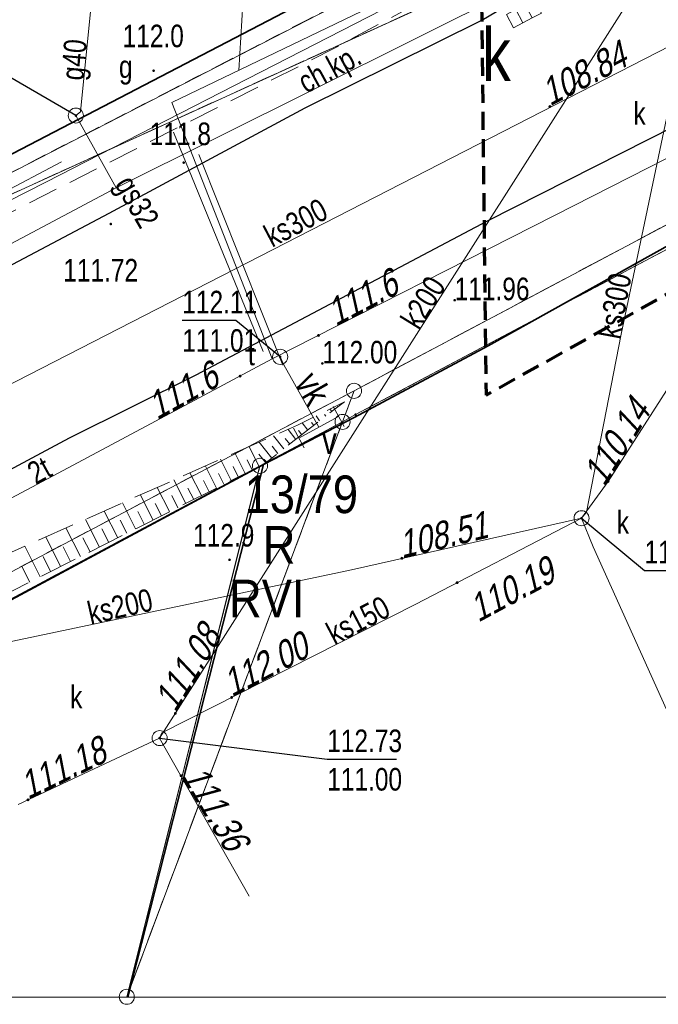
# Model space of a CAD drawing. Extents: x 6533465 to 6533751, y 5979208 to 5979357.
# Tile 3 of 10: x 6533597 to 6533618, y 5979212 to 5979244. Entities that reach past the tile are written whole.
import ezdxf
from ezdxf.enums import TextEntityAlignment as Align

# ---------------------------------------------------------------- set-up
doc = ezdxf.new("R2010")
doc.units = 0
doc.header["$MEASUREMENT"] = 0
for name, pattern in [('1.5_0.5', [2, 1.5, -0.5]), ('2', [0.9, 0.6, -0.3]), ('218-500', [1, 0.5, -0.5]), ('219-500', [0]), ('mz1.0_0.5', [1.5, 1, -0.5]), ('mz1.25_0.5', [1.75, 1.25, -0.5])]:
    doc.linetypes.add(name, pattern=pattern)
doc.layers.get('0').update_dxf_attribs({"color": 2, "linetype": 'CONTINUOUS', "lineweight": 5})
for name, color, linetype in [('000 Inne (niezydentyfikowane)', 7, 'CONTINUOUS'), ('202-Punkt graniczny stabilizowany trwale', 7, 'CONTINUOUS'), ('203-Punkt załamania granicy działki nie stabilizowany', 7, 'CONTINUOUS'), ('209-Opis konturu klasyfikacyjnego', 7, 'CONTINUOUS'), ('210-Oznaczenie użytku', 7, 'CONTINUOUS'), ('211-Nr działki', 7, 'CONTINUOUS'), ('217-Granica konturu klasyfikcyjnego', 7, 'CONTINUOUS'), ('218-Granica użytku', 7, 'CONTINUOUS'), ('219-Linia granicy', 7, 'CONTINUOUS'), ('516-Kierunek linii eN-SEPOW', 7, 'CONTINUOUS'), ('592-Oś przewodu-SVPOD', 7, 'CONTINUOUS'), ('592-Oś przewodu-SVPOD-Atr1', 7, 'CONTINUOUS'), ('622-Punkt rzędnej przewodu-SKPOD', 7, 'CONTINUOUS'), ('622-Punkt rzędnej przewodu-SKPOD-Atr2', 7, 'CONTINUOUS'), ('626-Punkt rzędnej przewodu-STPOD', 7, 'CONTINUOUS'), ('626-Punkt rzędnej przewodu-STPOD-Atr2', 7, 'CONTINUOUS'), ('688-Szafa sterownicza-SV', 7, 'CONTINUOUS'), ('688-Szafa sterownicza-SV-Atr17', 7, 'CONTINUOUS'), ('994-Nazwa ulicy', 7, 'CONTINUOUS'), ('Armatura niezidentyfikowana-ST', 7, 'CONTINUOUS'), ('chodnik (powierzchnia)', 7, 'CONTINUOUS'), ('chodnik (powierzchnia)-Atr17', 7, 'CONTINUOUS'), ('kratka ściekowa (punkt)', 7, 'CONTINUOUS'), ('kratka ściekowa (punkt)-Atr17', 7, 'CONTINUOUS'), ('krawężnik (linia)', 7, 'CONTINUOUS'), ('ogrodzenie trwałe (linia)', 7, 'CONTINUOUS'), ('przewód gazowy (linia)', 7, 'CONTINUOUS'), ('przewód gazowy (linia)-Atr1', 7, 'CONTINUOUS'), ('przewód kanalizacyjny (linia)', 7, 'CONTINUOUS'), ('przewód kanalizacyjny (linia)-Atr1', 7, 'CONTINUOUS'), ('przewód telekomunikacyjny (linia)', 7, 'CONTINUOUS'), ('przewód telekomunikacyjny (linia)-Atr1', 7, 'CONTINUOUS'), ('przewód wodociągowy (linia)', 7, 'CONTINUOUS'), ('punkt o określonej wysokości (sieć gazowa)', 7, 'CONTINUOUS'), ('punkt o określonej wysokości (sieć gazowa)-Atr2', 7, 'CONTINUOUS'), ('punkt o określonej wysokości (sieć kanalizacyjna)', 7, 'CONTINUOUS'), ('punkt o określonej wysokości (sieć kanalizacyjna)-Atr2', 7, 'CONTINUOUS'), ('punkt o określonej wysokości (sieć kanalizacyjna)-Atr3', 7, 'CONTINUOUS'), ('punkt o określonej wysokości (sieć telekomunikacyjna)', 7, 'CONTINUOUS'), ('punkt o określonej wysokości (sieć telekomunikacyjna)-Atr2', 7, 'CONTINUOUS'), ('punkt o określonej wysokości (sieć telekomunikacyjna)-Atr3', 7, 'CONTINUOUS'), ('punkt wysokościowy naturalny', 7, 'CONTINUOUS'), ('punkt wysokościowy naturalny-Atr2', 7, 'CONTINUOUS'), ('punkt wysokościowy sztuczny', 7, 'CONTINUOUS'), ('punkt wysokościowy sztuczny-Atr2', 7, 'CONTINUOUS'), ('Ramki i opis wydruku', 7, 'CONTINUOUS'), ('skarpa nieumocniona (powierzchnia)', 7, 'CONTINUOUS'), ('właz okrągły - siec gazowa (punkt)', 7, 'CONTINUOUS'), ('właz okrągły - siec gazowa (punkt)-Atr17', 7, 'CONTINUOUS'), ('właz okrągły - siec kanalizacyjna (punkt)', 7, 'CONTINUOUS'), ('właz okrągły - siec kanalizacyjna (punkt)-Atr17', 7, 'CONTINUOUS'), ('właz okrągły - siec telekomunikacyjna (punkt)', 7, 'CONTINUOUS'), ('właz okrągły - siec telekomunikacyjna (punkt)-Atr17', 7, 'CONTINUOUS'), ('Zakres', 7, 'CONTINUOUS')]:
    doc.layers.add(name, color=color, linetype=linetype)
doc.styles.get("Standard").update_dxf_attribs({"font": 'txt', "width": 0.75})
doc.linetypes.add('902-500', pattern='A,3.75,0,[1,ksztalty.shx,S=0.5,R=0,X=0,Y=0],3.75', length=7.5)

# ---------------------------------------------------------------- blocks, each defined once
blk = doc.blocks.new('202')
at = {"color": 0, "linetype": 'Continuous', "lineweight": 0}
blk.add_circle((0, 0), 0.25, dxfattribs=at)
blk = doc.blocks.new('203')
at = {"linetype": 'Continuous', "lineweight": 0}
h = blk.add_hatch(color=0, dxfattribs=at)
edge = h.paths.add_edge_path()
edge.add_arc((0, 0), 0.045, 0, 360)
blk = doc.blocks.new('PW02')
at = {"linetype": 'Continuous', "lineweight": 13}
h = blk.add_hatch(color=0, dxfattribs=at)
edge = h.paths.add_edge_path()
edge.add_arc((0, 0), 0.045, 0, 360)
blk = doc.blocks.new('621')
at = {"linetype": 'Continuous', "lineweight": 0}
h = blk.add_hatch(color=0, dxfattribs=at)
edge = h.paths.add_edge_path()
edge.add_arc((0, 0), 0.05, 0, 360)
blk = doc.blocks.new('516')
at = {"color": 0, "linetype": 'Continuous', "lineweight": 0}
for p, q in [((3.25, 0), (2.543, 0.707)), ((0.75, 0), (5.75, 0)), ((3.25, 0), (2.543, -0.707))]:
    blk.add_line(p, q, dxfattribs=at)
blk = doc.blocks.new('688')
at = {"color": 0, "linetype": 'Continuous', "lineweight": 13}
for p, q in [((-0.75, -0.375), (-0.75, 0.375)), ((0.75, -0.375), (0.75, 0.375)), ((-0.75, 0), (0.75, 0))]:
    blk.add_line(p, q, dxfattribs=at)
blk = doc.blocks.new('PW01')
at = {"linetype": 'Continuous', "lineweight": 13}
h = blk.add_hatch(color=0, dxfattribs=at)
edge = h.paths.add_edge_path()
edge.add_arc((0, 0), 0.045, 0, 360)
blk = doc.blocks.new('US22')
at = {"color": 0, "linetype": 'Continuous', "lineweight": 13}
blk.add_circle((0, 0), 0.25, dxfattribs=at)
blk = doc.blocks.new('US05')
at = {"color": 0, "linetype": 'Continuous', "lineweight": 13}
for p, q in [((-0.525, -0.25), (-0.525, 0.25)), ((-0.525, 0.25), (-0.175, 0.25)), ((-0.175, -0.25), (-0.175, 0.25)), ((-0.175, 0.25), (0.175, 0.25)), ((0.175, -0.25), (0.175, 0.25)), ((0.175, 0.25), (0.525, 0.25)), ((0.525, -0.25), (0.525, 0.25)), ((-0.525, -0.25), (-0.175, -0.25)), ((-0.175, -0.25), (0.175, -0.25)), ((0.175, -0.25), (0.525, -0.25))]:
    blk.add_line(p, q, dxfattribs=at)

msp = doc.modelspace()

# ---------------------------------------------------------------- linework, layer by layer
at = {"layer": '000 Inne (niezydentyfikowane)', "color": 7, "linetype": 'Continuous', "lineweight": 13}
for p, q in [((6533607.18, 5979231.22), (6533607.12, 5979231.3)), ((6533607.38, 5979231.37), (6533607.37, 5979231.39)), ((6533606.39, 5979230.6), (6533606.2, 5979230.84)), ((6533606.59, 5979230.75), (6533606.51, 5979230.85)), ((6533606.78, 5979230.91), (6533606.66, 5979231.07)), ((6533606.98, 5979231.06), (6533606.94, 5979231.12)), ((6533605.99, 5979230.29), (6533605.73, 5979230.62)), ((6533606.19, 5979230.44), (6533606.08, 5979230.58)), ((6533605.19, 5979229.67), (6533604.77, 5979230.2)), ((6533605.59, 5979229.98), (6533605.25, 5979230.41)), ((6533605.79, 5979230.13), (6533605.64, 5979230.32)), ((6533604.31, 5979229.16), (6533603.97, 5979229.84)), ((6533604.77, 5979229.38), (6533604.44, 5979230.05)), ((6533605.39, 5979229.82), (6533605.2, 5979230.06)), ((6533603.84, 5979228.92), (6533603.49, 5979229.63)), ((6533604.54, 5979229.27), (6533604.37, 5979229.61)), ((6533604.99, 5979229.51), (6533604.76, 5979229.8)), ((6533602.86, 5979228.42), (6533602.47, 5979229.18)), ((6533603.36, 5979228.67), (6533602.99, 5979229.4)), ((6533604.08, 5979229.04), (6533603.91, 5979229.39)), ((6533602.34, 5979228.16), (6533601.94, 5979228.94)), ((6533603.11, 5979228.55), (6533602.92, 5979228.92)), ((6533603.6, 5979228.8), (6533603.42, 5979229.16)), ((6533601.8, 5979227.89), (6533601.39, 5979228.69)), ((6533602.6, 5979228.29), (6533602.4, 5979228.67)), ((6533601.25, 5979227.61), (6533600.83, 5979228.44)), ((6533602.07, 5979228.02), (6533601.87, 5979228.42)), ((6533600.08, 5979227.02), (6533599.63, 5979227.91)), ((6533600.67, 5979227.32), (6533600.24, 5979228.18)), ((6533600.96, 5979227.47), (6533600.75, 5979227.89)), ((6533601.53, 5979227.75), (6533601.32, 5979228.16)), ((6533599.47, 5979226.71), (6533599.01, 5979227.63)), ((6533600.38, 5979227.17), (6533600.16, 5979227.61)), ((6533598.84, 5979226.4), (6533598.36, 5979227.35)), ((6533599.78, 5979226.87), (6533599.55, 5979227.32)), ((6533598.18, 5979226.07), (6533597.69, 5979227.05)), ((6533599.16, 5979226.56), (6533598.92, 5979227.02)), ((6533597.51, 5979225.73), (6533597, 5979226.74)), ((6533598.51, 5979226.23), (6533598.27, 5979226.72)), ((6533597.85, 5979225.9), (6533597.6, 5979226.4)), ((6533597.16, 5979225.55), (6533596.9, 5979226.07))]:
    msp.add_line(p, q, dxfattribs=at)
at = {"layer": '217-Granica konturu klasyfikcyjnego', "color": 3, "linetype": '1.5_0.5', "lineweight": 18, "flags": 128}
for points in [[(6533600.38, 5979211.78), (6533607.54, 5979230.87)], [(6533607.54, 5979230.87), (6533604.8, 5979229.41)], [(6533604.8, 5979229.41), (6533577.56, 5979214.84)], [(6533600.38, 5979211.78), (6533604.8, 5979229.41)], [(6533604.8, 5979229.41), (6533600.38, 5979211.78)], [(6533600.376, 5979211.77), (6533600.38, 5979211.78)]]:
    msp.add_lwpolyline(points, dxfattribs=at)
at = {"layer": '218-Granica użytku', "color": 3, "linetype": '218-500', "lineweight": 18, "flags": 128}
for points in [[(6533584.54, 5979232.96), (6533644.48, 5979260.27)], [(6533644.48, 5979260.27), (6533584.54, 5979232.96)], [(6533641.43, 5979249.72), (6533607.92, 5979231.9)], [(6533607.92, 5979231.9), (6533641.43, 5979249.72)], [(6533616.34, 5979249.36), (6533584.54, 5979232.96)], [(6533584.54, 5979232.96), (6533616.34, 5979249.36)], [(6533642.29, 5979249.34), (6533607.97, 5979231.11)], [(6533607.97, 5979231.11), (6533642.29, 5979249.34)], [(6533607.92, 5979231.9), (6533594.18, 5979224.64)], [(6533594.18, 5979224.64), (6533607.92, 5979231.9)], [(6533607.92, 5979231.9), (6533607.54, 5979230.87)], [(6533607.54, 5979230.87), (6533607.92, 5979231.9)], [(6533607.54, 5979230.87), (6533600.38, 5979211.78)], [(6533600.38, 5979211.78), (6533607.54, 5979230.87)], [(6533607.54, 5979230.87), (6533604.8, 5979229.41)], [(6533604.8, 5979229.41), (6533607.54, 5979230.87)], [(6533607.97, 5979231.11), (6533607.54, 5979230.87)], [(6533607.54, 5979230.87), (6533607.97, 5979231.11)], [(6533604.8, 5979229.41), (6533577.56, 5979214.84)], [(6533577.56, 5979214.84), (6533604.8, 5979229.41)], [(6533600.38, 5979211.78), (6533604.8, 5979229.41)], [(6533604.8, 5979229.41), (6533600.38, 5979211.78)], [(6533600.376, 5979211.77), (6533600.38, 5979211.78)], [(6533600.38, 5979211.78), (6533600.377, 5979211.77)]]:
    msp.add_lwpolyline(points, dxfattribs=at)
at = {"layer": '219-Linia granicy', "color": 7, "linetype": '219-500', "lineweight": 18, "flags": 128}
for points in [[(6533644.48, 5979260.27), (6533584.54, 5979232.96)], [(6533641.43, 5979249.72), (6533607.92, 5979231.9)], [(6533616.34, 5979249.36), (6533584.54, 5979232.96)], [(6533642.29, 5979249.34), (6533607.97, 5979231.11)], [(6533607.92, 5979231.9), (6533594.18, 5979224.64)], [(6533607.92, 5979231.9), (6533607.54, 5979230.87)], [(6533607.54, 5979230.87), (6533600.38, 5979211.78)], [(6533607.54, 5979230.87), (6533604.8, 5979229.41)], [(6533607.97, 5979231.11), (6533607.54, 5979230.87)], [(6533604.8, 5979229.41), (6533577.56, 5979214.84)], [(6533604.8, 5979229.41), (6533600.38, 5979211.78)], [(6533600.38, 5979211.78), (6533600.376, 5979211.77)], [(6533600.38, 5979211.78), (6533600.377, 5979211.77)]]:
    msp.add_lwpolyline(points, dxfattribs=at)
at = {"layer": '592-Oś przewodu-SVPOD', "color": 7, "linetype": 'Continuous', "lineweight": 18, "flags": 128}
for points in [[(6533605.59, 5979232.76), (6533605.47, 5979233.03)], [(6533606.75, 5979230.69), (6533605.59, 5979232.76)]]:
    msp.add_lwpolyline(points, dxfattribs=at)
at = {"layer": 'Armatura niezidentyfikowana-ST', "color": 30, "linetype": 'Continuous', "lineweight": 13, "flags": 128}
for points in [[(6533604.9, 5979233.21), (6533601.93, 5979240.49)], [(6533602.77, 5979239.75), (6533605.56, 5979232.75)]]:
    msp.add_lwpolyline(points, dxfattribs=at)
at = {"layer": 'chodnik (powierzchnia)', "color": 7, "linetype": 'mz1.0_0.5', "lineweight": 18, "flags": 128}
msp.add_lwpolyline([(6533616.67, 5979248.28), (6533612.83, 5979246.29), (6533607.3, 5979243.29), (6533596.59, 5979237.86), (6533583.77, 5979231.27), (6533578.61, 5979228.56), (6533573.48, 5979226.2), (6533571.6, 5979226.13), (6533571.24, 5979226.43)], dxfattribs=at)
at = {"layer": 'krawężnik (linia)', "color": 7, "linetype": 'Continuous', "lineweight": 25, "flags": 128}
for points in [[(6533670.18, 5979267.464), (6533669.28, 5979266.98), (6533662.28, 5979263.36), (6533657.64, 5979260.98), (6533654.28, 5979259.2), (6533644.15, 5979253.98), (6533637.57, 5979250.62), (6533630.82, 5979247.03), (6533622.95, 5979242.99), (6533618.57, 5979240.69), (6533612.34, 5979237.53), (6533602.67, 5979232.42), (6533598.47, 5979230.33), (6533595.84, 5979228.92), (6533587.05, 5979224.38), (6533580.06, 5979220.68), (6533570.41, 5979215.67), (6533563.085, 5979211.77)], [(6533555.93, 5979226.4), (6533564.11, 5979225.66), (6533569.18, 5979225.25), (6533572.76, 5979224.96), (6533574.39, 5979225.03), (6533576.09, 5979225.38), (6533579.23, 5979226.81), (6533583.26, 5979229.06), (6533589.78, 5979232.57), (6533595.08, 5979235.31), (6533599.79, 5979237.8), (6533606.3, 5979241.3), (6533612.16, 5979244.21), (6533613.92, 5979245.26), (6533615.73, 5979246.96), (6533616.64, 5979248.22), (6533617.13, 5979249.23), (6533617.35, 5979250.51), (6533617.29, 5979255.3), (6533620.97, 5979255.46)]]:
    msp.add_lwpolyline(points, dxfattribs=at)
at = {"layer": 'ogrodzenie trwałe (linia)', "color": 7, "linetype": '902-500', "lineweight": 35, "flags": 128}
for points in [[(6533612.37, 5979233.4), (6533619.22, 5979237.21), (6533631.88, 5979243.94), (6533647.15, 5979252.12), (6533662.92, 5979260.5), (6533663.68, 5979260.88), (6533670.18, 5979264.339)], [(6533584.89, 5979233.3), (6533588.33, 5979235.39), (6533591.95, 5979237.37), (6533596.88, 5979239.93), (6533607.78, 5979245.61), (6533616.78, 5979249.57)], [(6533604.92, 5979229.46), (6533607.93, 5979231.02), (6533612.37, 5979233.4)], [(6533604.92, 5979229.46), (6533581.76, 5979217.04)], [(6533600.413, 5979211.77), (6533604.92, 5979229.46)]]:
    msp.add_lwpolyline(points, dxfattribs=at)
at = {"layer": 'przewód gazowy (linia)', "color": 40, "linetype": 'Continuous', "lineweight": 18, "flags": 128}
for points in [[(6533598.84, 5979241.16), (6533599.74, 5979250.16)], [(6533613.21, 5979245.23), (6533600.03, 5979238.64)], [(6533598.69, 5979241.04), (6533598.84, 5979241.16)], [(6533600.03, 5979238.64), (6533598.69, 5979241.04)], [(6533600.03, 5979238.64), (6533592.34, 5979234.56)]]:
    msp.add_lwpolyline(points, dxfattribs=at)
at = {"layer": 'przewód kanalizacyjny (linia)', "color": 34, "linetype": 'Continuous', "lineweight": 18, "flags": 128}
for points in [[(6533601.47, 5979220.37), (6533619.86, 5979249.29)], [(6533618.84, 5979243.58), (6533587.76, 5979227.63)], [(6533618.84, 5979243.58), (6533616.78, 5979233.78)], [(6533616.78, 5979233.78), (6533615.63, 5979227.87)], [(6533616.35, 5979228.89), (6533618.76, 5979232.65)], [(6533615.47, 5979227.67), (6533616.35, 5979228.89)], [(6533615.63, 5979227.87), (6533615.47, 5979227.67)], [(6533615.47, 5979227.67), (6533607.74, 5979225.94)], [(6533615.47, 5979227.67), (6533609.97, 5979224.82)], [(6533615.47, 5979227.67), (6533615.86, 5979226.72)], [(6533615.86, 5979226.72), (6533622.597, 5979211.77)], [(6533607.74, 5979225.94), (6533590.44, 5979222.29)], [(6533609.97, 5979224.82), (6533601.54, 5979220.55)], [(6533601.47, 5979220.37), (6533596.77, 5979218.16)], [(6533601.54, 5979220.55), (6533601.47, 5979220.37)], [(6533601.47, 5979220.37), (6533604.44, 5979215.12)]]:
    msp.add_lwpolyline(points, dxfattribs=at)
at = {"layer": 'przewód telekomunikacyjny (linia)', "color": 30, "linetype": 'Continuous', "lineweight": 18, "flags": 128}
for points in [[(6533604.1, 5979242.54), (6533604.56, 5979250.3)], [(6533601.87, 5979241.47), (6533611.88, 5979246.3)], [(6533624.55, 5979242.8), (6533614.57, 5979237.72)], [(6533605.2, 5979232.96), (6533601.87, 5979241.47)], [(6533614.57, 5979237.72), (6533605.2, 5979232.96)], [(6533605.2, 5979232.96), (6533598.27, 5979229.25)], [(6533598.27, 5979229.25), (6533587.51, 5979223.53)]]:
    msp.add_lwpolyline(points, dxfattribs=at)
at = {"layer": 'przewód wodociągowy (linia)', "color": 5, "linetype": 'Continuous', "lineweight": 18, "flags": 128}
for points in [[(6533597.69, 5979238.83), (6533615.55, 5979247.99)], [(6533588.38, 5979234.09), (6533597.69, 5979238.83)]]:
    msp.add_lwpolyline(points, dxfattribs=at)
at = {"layer": 'punkt o określonej wysokości (sieć gazowa)-Atr2', "color": 7, "flags": 128}
msp.add_lwpolyline([(6533598.69, 5979241.04), (6533595.88, 5979242.67), (6533593.867, 5979242.67)], dxfattribs=at)
at = {"layer": 'punkt o określonej wysokości (sieć kanalizacyjna)-Atr2', "color": 7, "flags": 128}
for points in [[(6533615.47, 5979227.67), (6533617.56, 5979225.94), (6533619.865, 5979225.94)], [(6533601.47, 5979220.37), (6533607.03, 5979219.67), (6533609.335, 5979219.67)]]:
    msp.add_lwpolyline(points, dxfattribs=at)
at = {"layer": 'punkt o określonej wysokości (sieć telekomunikacyjna)-Atr2', "color": 7, "flags": 128}
msp.add_lwpolyline([(6533605.47, 5979233.03), (6533604, 5979234.24), (6533602.221, 5979234.24)], dxfattribs=at)
at = {"layer": 'Ramki i opis wydruku', "color": 7, "linetype": 'Continuous', "lineweight": 13, "flags": 128}
for points in [[(6533670.18, 5979211.77), (6533670.18, 5979355.27), (6533465.18, 5979355.27), (6533465.18, 5979211.77)], [(6533670.18, 5979211.77), (6533670.18, 5979355.27), (6533550.68, 5979355.27), (6533550.68, 5979211.77)]]:
    msp.add_lwpolyline(points, close=True, dxfattribs=at)
at = {"layer": 'skarpa nieumocniona (powierzchnia)', "color": 7, "linetype": 'mz1.25_0.5', "lineweight": 18, "flags": 128}
msp.add_lwpolyline([(6533604.92, 5979229.46), (6533581.42, 5979217.62), (6533573.45, 5979213.47), (6533578.84, 5979218.04), (6533594.16, 5979225.48), (6533606.04, 5979230.76), (6533607.6, 5979231.54)], close=True, dxfattribs=at)
at = {"layer": 'Zakres', "color": 94, "linetype": '2', "lineweight": 70, "flags": 128}
msp.add_lwpolyline([(6533595.13, 5979314.6), (6533595.63, 5979289.46), (6533611.65, 5979289.09), (6533612.3, 5979231.76), (6533636.24, 5979245.12), (6533632.9, 5979314.75)], close=True, dxfattribs=at)

# ---------------------------------------------------------------- block references
at = {"layer": '202-Punkt graniczny stabilizowany trwale', "color": 7, "linetype": 'Continuous', "lineweight": 18}
for p in [(6533607.92, 5979231.9), (6533607.54, 5979230.87), (6533604.8, 5979229.41), (6533600.38, 5979211.78)]:
    msp.add_blockref('202', p, dxfattribs=at)
at = {"layer": '203-Punkt załamania granicy działki nie stabilizowany', "color": 7, "linetype": 'Continuous', "lineweight": 18}
msp.add_blockref('203', (6533607.97, 5979231.11), dxfattribs=at)
at = {"layer": '516-Kierunek linii eN-SEPOW', "color": 7, "linetype": 'Continuous', "lineweight": 18, "rotation": 27.67}
msp.add_blockref('516', (6533593.12, 5979236.83), dxfattribs=at)
at = {"layer": '622-Punkt rzędnej przewodu-SKPOD', "color": 32, "linetype": 'Continuous', "lineweight": 18}
for p in [(6533614.42, 5979241.34), (6533616.35, 5979228.89), (6533609.51, 5979226.34), (6533611.34, 5979225.53), (6533603.86, 5979221.72), (6533601.99, 5979221.19), (6533602.18, 5979219.12), (6533597.1, 5979218.32)]:
    msp.add_blockref('621', p, dxfattribs=at)
at = {"layer": '626-Punkt rzędnej przewodu-STPOD', "color": 30, "linetype": 'Continuous', "lineweight": 18}
for p in [(6533606.74, 5979233.74), (6533604.14, 5979232.39)]:
    msp.add_blockref('621', p, dxfattribs=at)
at = {"layer": '688-Szafa sterownicza-SV', "color": 7, "linetype": 'Continuous', "lineweight": 18, "rotation": 28.301}
msp.add_blockref('688', (6533606.75, 5979230.69), dxfattribs=at)
at = {"layer": 'kratka ściekowa (punkt)', "color": 7, "linetype": 'Continuous', "lineweight": 18, "rotation": 208.07}
msp.add_blockref('US05', (6533613.56, 5979244.42), dxfattribs=at)
at = {"layer": 'punkt o określonej wysokości (sieć gazowa)', "color": 40, "linetype": 'Continuous', "lineweight": 13}
msp.add_blockref('PW01', (6533598.69, 5979241.04), dxfattribs=at)
at = {"layer": 'punkt o określonej wysokości (sieć kanalizacyjna)', "color": 34, "linetype": 'Continuous', "lineweight": 13}
for p in [(6533615.47, 5979227.67), (6533601.47, 5979220.37)]:
    msp.add_blockref('PW01', p, dxfattribs=at)
at = {"layer": 'punkt o określonej wysokości (sieć telekomunikacyjna)', "color": 30, "linetype": 'Continuous', "lineweight": 13, "rotation": 25.01700000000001}
msp.add_blockref('PW01', (6533605.47, 5979233.03), dxfattribs=at)
at = {"layer": 'punkt wysokościowy naturalny', "color": 7, "linetype": 'Continuous', "lineweight": 13}
for p in [(6533601.27, 5979242.53), (6533602.27, 5979239.48), (6533603.79, 5979226.29)]:
    msp.add_blockref('PW01', p, dxfattribs=at)
at = {"layer": 'punkt wysokościowy sztuczny', "color": 7, "linetype": 'Continuous', "lineweight": 13}
for p in [(6533599.85, 5979237.44), (6533611.26, 5979234.91), (6533606.87, 5979232.81)]:
    msp.add_blockref('PW02', p, dxfattribs=at)
at = {"layer": 'właz okrągły - siec gazowa (punkt)', "color": 7, "linetype": 'Continuous', "lineweight": 18}
msp.add_blockref('US22', (6533598.69, 5979241.04), dxfattribs=at)
at = {"layer": 'właz okrągły - siec kanalizacyjna (punkt)', "color": 7, "linetype": 'Continuous', "lineweight": 18}
for p in [(6533615.47, 5979227.67), (6533601.47, 5979220.37)]:
    msp.add_blockref('US22', p, dxfattribs=at)
at = {"layer": 'właz okrągły - siec telekomunikacyjna (punkt)', "color": 7, "linetype": 'Continuous', "lineweight": 18, "rotation": 25.01700000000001}
msp.add_blockref('US22', (6533605.47, 5979233.03), dxfattribs=at)

# ---------------------------------------------------------------- texts
at = {"layer": '209-Opis konturu klasyfikacyjnego', "color": 3, "linetype": 'Continuous', "lineweight": 18, "width": 0.9}
msp.add_text('RVI', height=1.25, dxfattribs=at).set_placement((6533603.77, 5979225.63), align=Align.TOP_LEFT)
at = {"layer": '210-Oznaczenie użytku', "color": 3, "linetype": 'Continuous', "lineweight": 18, "width": 0.9}
msp.add_text('R', height=1.25, dxfattribs=at).set_placement((6533604.89, 5979226.16))
at = {"layer": '211-Nr działki', "color": 7, "linetype": 'Continuous', "lineweight": 18, "width": 0.9}
msp.add_text('13/79', height=1.25, dxfattribs=at).set_placement((6533604.29, 5979227.84))
at = {"layer": '592-Oś przewodu-SVPOD-Atr1', "color": 7, "width": 0.81}
msp.add_text('vk', height=0.9, rotation=-60.196, dxfattribs=at).set_placement((6533605.92, 5979232.18))
at = {"layer": '622-Punkt rzędnej przewodu-SKPOD-Atr2', "color": 32, "oblique": 15, "width": 0.81}
for s, rotation, p in [('108.84', 27.727, (6533614.42, 5979241.34)), ('110.14', 58.09, (6533616.22, 5979228.69)), ('108.51', 13.423, (6533609.51, 5979226.34)), ('110.19', 28.219, (6533612.04, 5979224.2)), ('111.08', 58.35, (6533601.99, 5979221.19)), ('112.00', 27.677, (6533603.86, 5979221.72)), ('111.18', 25.923, (6533597.1, 5979218.32)), ('111.36', -59.689, (6533602.18, 5979219.12))]:
    msp.add_text(s, height=0.9, rotation=rotation, dxfattribs=at).set_placement(p)
at = {"layer": '626-Punkt rzędnej przewodu-STPOD-Atr2', "color": 30, "oblique": 15, "width": 0.81}
for rotation, p in [(27.711, (6533607.31, 5979234.03)), (28.948, (6533601.38, 5979230.92))]:
    msp.add_text('111.6', height=0.9, rotation=rotation, dxfattribs=at).set_placement(p)
at = {"layer": '688-Szafa sterownicza-SV-Atr17', "color": 7, "width": 0.81}
msp.add_text('v', height=0.9, dxfattribs=at).set_placement((6533606.86, 5979229.8))
at = {"layer": '994-Nazwa ulicy', "color": 7, "linetype": 'Continuous', "lineweight": 25, "oblique": 15, "width": 0.9}
msp.add_text('Skośna', height=1.25, rotation=29.055, dxfattribs=at).set_placement((6533591.24, 5979231.79), align=Align.TOP_LEFT)
at = {"layer": 'chodnik (powierzchnia)-Atr17', "color": 7, "width": 0.81}
msp.add_text('ch.kp.', height=0.75, rotation=28.48, dxfattribs=at).set_placement((6533606.33, 5979241.76))
at = {"layer": 'kratka ściekowa (punkt)-Atr17', "color": 7, "width": 0.813}
msp.add_text('k', height=1.75, dxfattribs=at).set_placement((6533612.17, 5979242.19))
at = {"layer": 'przewód gazowy (linia)-Atr1', "color": 7, "width": 0.81}
for s, rotation, p in [('g40', 85.115, (6533598.94, 5979242.19)), ('gs32', -60.074, (6533599.96, 5979238.76))]:
    msp.add_text(s, height=0.75, rotation=rotation, dxfattribs=at).set_placement(p)
at = {"layer": 'przewód kanalizacyjny (linia)-Atr1', "color": 34, "width": 0.81}
for s, rotation, p in [('ks300', 27.727, (6533605.2, 5979236.65)), ('k200', 58.35, (6533610.07, 5979233.89)), ('ks300', 79.55, (6533616.74, 5979233.59)), ('ks200', 12.708, (6533599.18, 5979224.14)), ('ks150', 27.677, (6533607.27, 5979223.45))]:
    msp.add_text(s, height=0.75, rotation=rotation, dxfattribs=at).set_placement(p)
at = {"layer": 'przewód telekomunikacyjny (linia)-Atr1', "color": 30, "width": 0.81}
msp.add_text('2t', height=0.75, rotation=28.795, dxfattribs=at).set_placement((6533597.36, 5979228.77))
at = {"layer": 'punkt o określonej wysokości (sieć kanalizacyjna)-Atr2', "color": 34, "width": 0.81}
for s, p in [('112.23', (6533617.56, 5979225.948)), ('112.73', (6533607.03, 5979219.678))]:
    msp.add_text(s, height=0.75, dxfattribs=at).set_placement(p, align=Align.BOTTOM_LEFT)
at = {"layer": 'punkt o określonej wysokości (sieć kanalizacyjna)-Atr3', "color": 34, "width": 0.81}
msp.add_text('111.00', height=0.75, dxfattribs=at).set_placement((6533607.03, 5979218.402), align=Align.BOTTOM_LEFT)
at = {"layer": 'punkt o określonej wysokości (sieć telekomunikacyjna)-Atr2', "color": 30, "width": 0.81}
msp.add_text('112.11', height=0.75, dxfattribs=at).set_placement((6533602.221, 5979234.248), align=Align.BOTTOM_LEFT)
at = {"layer": 'punkt o określonej wysokości (sieć telekomunikacyjna)-Atr3', "color": 30, "width": 0.81}
msp.add_text('111.01', height=0.75, dxfattribs=at).set_placement((6533602.221, 5979232.973), align=Align.BOTTOM_LEFT)
at = {"layer": 'punkt wysokościowy naturalny-Atr2', "color": 7, "width": 0.81}
for s, p in [('112.0', (6533600.24, 5979243.31)), ('111.8', (6533601.14, 5979240.06)), ('112.9', (6533602.58, 5979226.73))]:
    msp.add_text(s, height=0.75, dxfattribs=at).set_placement(p)
at = {"layer": 'punkt wysokościowy sztuczny-Atr2', "color": 7, "width": 0.81}
for s, p in [('111.72', (6533598.27, 5979235.53)), ('111.96', (6533611.26, 5979234.91)), ('112.00', (6533606.87, 5979232.81))]:
    msp.add_text(s, height=0.75, dxfattribs=at).set_placement(p)
at = {"layer": 'właz okrągły - siec gazowa (punkt)-Atr17', "color": 7, "width": 0.81}
msp.add_text('g', height=0.75, dxfattribs=at).set_placement((6533600.12, 5979242.29))
at = {"layer": 'właz okrągły - siec kanalizacyjna (punkt)-Atr17', "color": 7, "width": 0.81}
for p in [(6533617.19, 5979240.74), (6533616.64, 5979227.16), (6533598.5, 5979221.36)]:
    msp.add_text('k', height=0.75, dxfattribs=at).set_placement(p)
at = {"layer": 'właz okrągły - siec telekomunikacyjna (punkt)-Atr17', "color": 7, "width": 0.81}
msp.add_text('t', height=0.75, dxfattribs=at).set_placement((6533604.4, 5979232.75))

doc.saveas('drawing.dxf')
